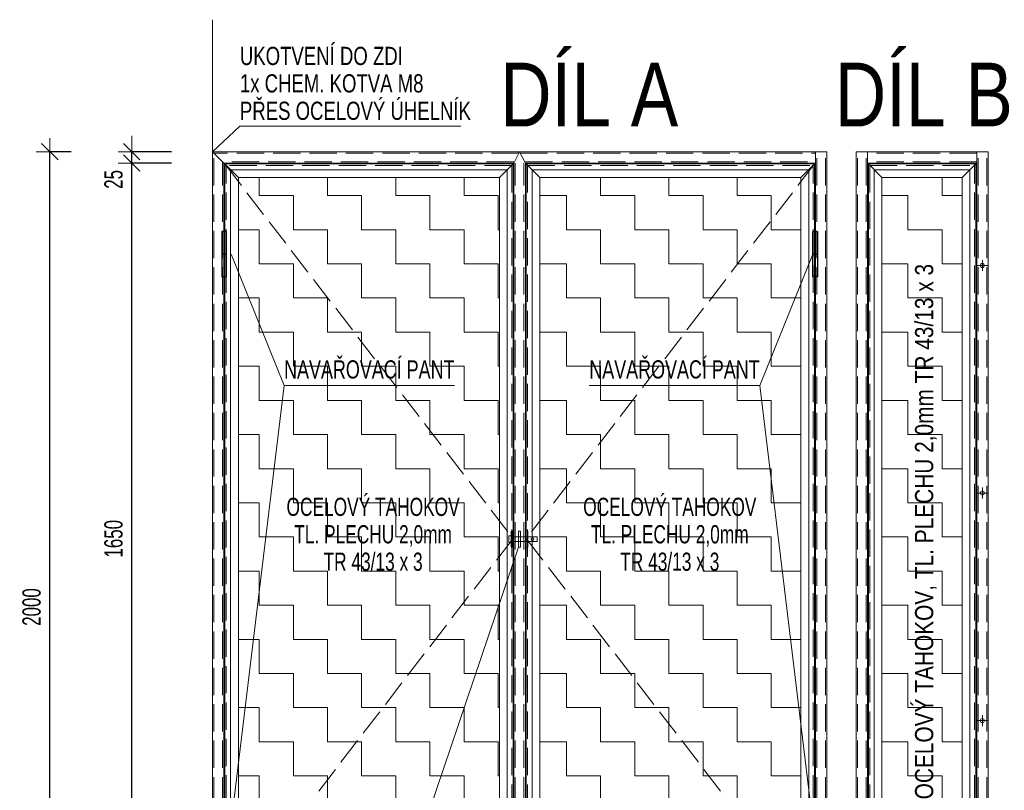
# Model space of a CAD drawing. Header units: millimetres. Extents: x -4951 to 2212, y -33301 to -28532.
# Tile 2 of 11: x -4951 to -2788, y -32282 to -30588. Entities that reach past the tile are written whole.
import ezdxf

# ---------------------------------------------------------------- set-up
doc = ezdxf.new("R2010")
doc.units = ezdxf.units.MM
doc.header["$PDMODE"] = 65
doc.linetypes.add('Carkovana 2x_1_1', pattern=[80, 60, -20])
doc.layers.add('XR$1$(Z11) - OCELOVÁ KLEC - POHLED_1', color=7, linetype='Continuous', lineweight=25)
doc.styles.add('ARIAL', font='ARIAL.TTF')
doc.styles.add('ARIALNARROW', font='ARIALN.TTF')
doc.dimstyles.new('DIMSTYLE_4', dxfattribs={"dimtxt": 40, "dimasz": 60, "dimexe": 0, "dimexo": 0, "dimgap": 20, "dimtad": 2, "dimdec": 0, "dimrnd": 1, "dimzin": 12, "dimdsep": 46, "dimtxsty": 'ARIALNARROW', "dimblk1": 'ALL_ML_STRICH', "dimblk2": 'ALL_ML_STRICH', "dimsah": 1, "dimcen": 0, "dimclrd": 6, "dimclre": 6, "dimclrt": 6, "dimadec": 0, "dimazin": 0, "dimtfac": 1, "dimtdec": 0, "dimtix": 1, "dimtmove": 2, "dimatfit": 3, "dimfxl": 0, "dimtzin": 0, "dimlwd": 0, "dimlwe": 13, "dimarcsym": 0})
doc.dimstyles.new('DIMSTYLE_5', dxfattribs={"dimtxt": 40, "dimasz": 60, "dimexe": 0, "dimexo": 0, "dimgap": 20, "dimtad": 2, "dimdec": 0, "dimrnd": 1, "dimzin": 12, "dimdsep": 46, "dimtxsty": 'ARIALNARROW', "dimblk1": 'ALL_ML_STRICH', "dimblk2": 'ALL_ML_STRICH', "dimsah": 1, "dimcen": 0, "dimclrd": 6, "dimclre": 6, "dimclrt": 6, "dimadec": 0, "dimazin": 0, "dimtfac": 1, "dimtdec": 0, "dimtix": 1, "dimtmove": 2, "dimatfit": 3, "dimfxl": 0, "dimtvp": 1.2, "dimtzin": 0, "dimlwd": 0, "dimlwe": 13, "dimarcsym": 0})
pattern_1 = [(0, (150, 150), (75, 75), [75, -75]), (90, (150, 150), (-75, 75), [75, -75])]

# ---------------------------------------------------------------- blocks, each defined once
blk = doc.blocks.new('KOMPLEXNÍ OBJEKT_2')
at = {"layer": 'XR$1$(Z11) - OCELOVÁ KLEC - POHLED_1', "color": 5, "linetype": 'Continuous', "lineweight": 13}
for p, q in [((-4502.8, -30903.5), (-4527.8, -30878.5)), ((-4527.8, -30878.5), (-3852.8, -30878.5)), ((-3865.3, -30903.5), (-3852.8, -30878.5)), ((-3852.8, -30878.5), (-3865.3, -30903.5)), ((-3865.3, -30903.5), (-4502.8, -30903.5))]:
    blk.add_line(p, q, dxfattribs=at)
at = {"layer": 'XR$1$(Z11) - OCELOVÁ KLEC - POHLED_1', "color": 5, "linetype": 'Carkovana 2x_1_1', "lineweight": 13}
for p, q in [((-3854.3, -30881.5), (-4524.8, -30881.5)), ((-3865.3, -30900.5), (-4502.8, -30900.5))]:
    blk.add_line(p, q, dxfattribs=at)
blk = doc.blocks.new('KOMPLEXNÍ OBJEKT_3')
at = {"layer": 'XR$1$(Z11) - OCELOVÁ KLEC - POHLED_1', "color": 5, "linetype": 'Continuous', "lineweight": 13}
for p, q in [((-3840.3, -30903.5), (-3852.8, -30878.5)), ((-3852.8, -30878.5), (-3840.3, -30903.5)), ((-3202.8, -30878.5), (-3852.8, -30878.5)), ((-3202.8, -30903.5), (-3202.8, -30878.5)), ((-3840.3, -30903.5), (-3202.8, -30903.5))]:
    blk.add_line(p, q, dxfattribs=at)
at = {"layer": 'XR$1$(Z11) - OCELOVÁ KLEC - POHLED_1', "color": 5, "linetype": 'Carkovana 2x_1_1', "lineweight": 13}
for p, q in [((-3851.3, -30881.5), (-3202.8, -30881.5)), ((-3840.3, -30900.5), (-3202.8, -30900.5))]:
    blk.add_line(p, q, dxfattribs=at)
blk = doc.blocks.new('KOMPLEXNÍ OBJEKT_4')
at = {"layer": 'XR$1$(Z11) - OCELOVÁ KLEC - POHLED_1', "color": 4, "linetype": 'Continuous', "lineweight": 13}
for p, q in [((-4470.8, -30935.5), (-4500.8, -30905.5)), ((-4500.8, -30905.5), (-3867.3, -30905.5)), ((-3897.3, -30935.5), (-3867.3, -30905.5)), ((-3867.3, -30905.5), (-3897.3, -30935.5)), ((-3897.3, -30935.5), (-4470.8, -30935.5))]:
    blk.add_line(p, q, dxfattribs=at)
at = {"layer": 'XR$1$(Z11) - OCELOVÁ KLEC - POHLED_1', "color": 4, "linetype": 'Carkovana 2x_1_1', "lineweight": 13}
blk.add_line((-3870.3, -30908.5), (-4497.8, -30908.5), dxfattribs=at)
blk = doc.blocks.new('KOMPLEXNÍ OBJEKT_5')
at = {"layer": 'XR$1$(Z11) - OCELOVÁ KLEC - POHLED_1', "color": 4, "linetype": 'Continuous', "lineweight": 13}
for p, q in [((-4470.8, -30935.5), (-4500.8, -30905.5)), ((-4500.8, -30905.5), (-4500.8, -32551.5)), ((-4470.8, -32521.5), (-4470.8, -30935.5)), ((-4470.8, -32521.5), (-4500.8, -32551.5)), ((-4500.8, -32551.5), (-4470.8, -32521.5))]:
    blk.add_line(p, q, dxfattribs=at)
at = {"layer": 'XR$1$(Z11) - OCELOVÁ KLEC - POHLED_1', "color": 4, "linetype": 'Carkovana 2x_1_1', "lineweight": 13}
blk.add_line((-4497.8, -32548.5), (-4497.8, -30908.5), dxfattribs=at)
blk = doc.blocks.new('KOMPLEXNÍ OBJEKT_6')
at = {"layer": 'XR$1$(Z11) - OCELOVÁ KLEC - POHLED_1', "color": 4, "linetype": 'Continuous', "lineweight": 13}
for p, q in [((-3897.3, -30935.5), (-3867.3, -30905.5)), ((-3867.3, -30905.5), (-3897.3, -30935.5)), ((-3867.3, -32551.5), (-3867.3, -30905.5)), ((-3897.3, -30935.5), (-3897.3, -32521.5)), ((-3897.3, -32521.5), (-3867.3, -32551.5))]:
    blk.add_line(p, q, dxfattribs=at)
at = {"layer": 'XR$1$(Z11) - OCELOVÁ KLEC - POHLED_1', "color": 4, "linetype": 'Carkovana 2x_1_1', "lineweight": 13}
blk.add_line((-3870.3, -30908.5), (-3870.3, -32548.5), dxfattribs=at)
blk = doc.blocks.new('KOMPLEXNÍ OBJEKT_8')
at = {"layer": 'XR$1$(Z11) - OCELOVÁ KLEC - POHLED_1', "color": 3, "linetype": 'Continuous', "lineweight": 25}
for p, q in [((-4496.8, -31053.5), (-4506.8, -31053.5)), ((-4506.8, -31053.5), (-4506.8, -31153.5)), ((-4496.8, -31153.5), (-4496.8, -31053.5)), ((-4496.8, -31103.5), (-4506.8, -31103.5)), ((-4506.8, -31153.5), (-4496.8, -31153.5))]:
    blk.add_line(p, q, dxfattribs=at)
blk = doc.blocks.new('KOMPLEXNÍ OBJEKT_10')
at = {"layer": 'XR$1$(Z11) - OCELOVÁ KLEC - POHLED_1', "color": 4, "linetype": 'Continuous', "lineweight": 13}
for p, q in [((-3808.3, -30935.5), (-3838.3, -30905.5)), ((-3838.3, -30905.5), (-3808.3, -30935.5)), ((-3204.8, -30905.5), (-3838.3, -30905.5)), ((-3234.8, -30935.5), (-3204.8, -30905.5)), ((-3808.3, -30935.5), (-3234.8, -30935.5))]:
    blk.add_line(p, q, dxfattribs=at)
at = {"layer": 'XR$1$(Z11) - OCELOVÁ KLEC - POHLED_1', "color": 4, "linetype": 'Carkovana 2x_1_1', "lineweight": 13}
blk.add_line((-3835.3, -30908.5), (-3207.8, -30908.5), dxfattribs=at)
blk = doc.blocks.new('KOMPLEXNÍ OBJEKT_11')
at = {"layer": 'XR$1$(Z11) - OCELOVÁ KLEC - POHLED_1', "color": 4, "linetype": 'Continuous', "lineweight": 13}
for p, q in [((-3234.8, -30935.5), (-3204.8, -30905.5)), ((-3204.8, -30905.5), (-3204.8, -32551.5)), ((-3234.8, -32521.5), (-3234.8, -30935.5)), ((-3234.8, -32521.5), (-3204.8, -32551.5)), ((-3204.8, -32551.5), (-3234.8, -32521.5))]:
    blk.add_line(p, q, dxfattribs=at)
at = {"layer": 'XR$1$(Z11) - OCELOVÁ KLEC - POHLED_1', "color": 4, "linetype": 'Carkovana 2x_1_1', "lineweight": 13}
blk.add_line((-3207.8, -32548.5), (-3207.8, -30908.5), dxfattribs=at)
blk = doc.blocks.new('KOMPLEXNÍ OBJEKT_12')
at = {"layer": 'XR$1$(Z11) - OCELOVÁ KLEC - POHLED_1', "color": 4, "linetype": 'Continuous', "lineweight": 13}
for p, q in [((-3808.3, -30935.5), (-3838.3, -30905.5)), ((-3838.3, -30905.5), (-3808.3, -30935.5)), ((-3838.3, -32551.5), (-3838.3, -30905.5)), ((-3808.3, -30935.5), (-3808.3, -32521.5)), ((-3808.3, -32521.5), (-3838.3, -32551.5))]:
    blk.add_line(p, q, dxfattribs=at)
at = {"layer": 'XR$1$(Z11) - OCELOVÁ KLEC - POHLED_1', "color": 4, "linetype": 'Carkovana 2x_1_1', "lineweight": 13}
blk.add_line((-3835.3, -30908.5), (-3835.3, -32548.5), dxfattribs=at)
blk = doc.blocks.new('KOMPLEXNÍ OBJEKT_14')
at = {"layer": 'XR$1$(Z11) - OCELOVÁ KLEC - POHLED_1', "color": 3, "linetype": 'Continuous', "lineweight": 25}
for p, q in [((-3208.8, -31153.5), (-3208.8, -31053.5)), ((-3208.8, -31053.5), (-3198.8, -31053.5)), ((-3198.8, -31053.5), (-3198.8, -31153.5)), ((-3208.8, -31103.5), (-3198.8, -31103.5)), ((-3198.8, -31153.5), (-3208.8, -31153.5))]:
    blk.add_line(p, q, dxfattribs=at)
blk = doc.blocks.new('KOMPLEXNÍ OBJEKT_16')
at = {"layer": 'XR$1$(Z11) - OCELOVÁ KLEC - POHLED_1', "color": 4, "linetype": 'Continuous', "lineweight": 13}
for p, q in [((-3056.8, -30935.5), (-3086.8, -30905.5)), ((-3086.8, -30905.5), (-3056.8, -30935.5)), ((-3086.8, -32551.5), (-3086.8, -30905.5)), ((-3056.8, -30935.5), (-3056.8, -32521.5)), ((-3056.8, -32521.5), (-3086.8, -32551.5))]:
    blk.add_line(p, q, dxfattribs=at)
at = {"layer": 'XR$1$(Z11) - OCELOVÁ KLEC - POHLED_1', "color": 4, "linetype": 'Carkovana 2x_1_1', "lineweight": 13}
blk.add_line((-3083.8, -30908.5), (-3083.8, -32548.5), dxfattribs=at)
blk = doc.blocks.new('KOMPLEXNÍ OBJEKT_33')
at = {"layer": 'XR$1$(Z11) - OCELOVÁ KLEC - POHLED_1', "color": 5, "linetype": 'Continuous', "lineweight": 13}
for p, q in [((-3177.8, -30878.5), (-3202.8, -30878.5)), ((-3202.8, -30878.5), (-3202.8, -32872.5)), ((-3177.8, -32872.5), (-3177.8, -30878.5)), ((-3202.8, -32872.5), (-3177.8, -32872.5)), ((-3177.8, -32872.5), (-3202.8, -32872.5)), ((-3202.8, -32872.5), (-3177.8, -32872.5))]:
    blk.add_line(p, q, dxfattribs=at)
at = {"layer": 'XR$1$(Z11) - OCELOVÁ KLEC - POHLED_1', "color": 5, "linetype": 'Carkovana 2x_1_1', "lineweight": 13}
for p, q in [((-3199.8, -32872.5), (-3199.8, -30878.5)), ((-3180.8, -32872.5), (-3180.8, -30878.5))]:
    blk.add_line(p, q, dxfattribs=at)
at = {"layer": 'XR$1$(Z11) - OCELOVÁ KLEC - POHLED_1', "color": 5, "linetype": 'Continuous', "lineweight": 13}
for points in [[(-3202.8, -32872.5), (-3202.8, -32872.5)], [(-3177.8, -32872.5), (-3177.8, -32872.5)]]:
    blk.add_lwpolyline(points, close=True, dxfattribs=at)
blk = doc.blocks.new('KOMPLEXNÍ OBJEKT_35')
at = {"layer": 'XR$1$(Z11) - OCELOVÁ KLEC - POHLED_1', "color": 5, "linetype": 'Continuous', "lineweight": 13}
for p, q in [((-3113.8, -32872.5), (-3113.8, -30878.5)), ((-3113.8, -30878.5), (-3088.8, -30878.5)), ((-3088.8, -30878.5), (-3088.8, -32872.5)), ((-3088.8, -32872.5), (-3113.8, -32872.5)), ((-3113.8, -32872.5), (-3088.8, -32872.5)), ((-3088.8, -32872.5), (-3113.8, -32872.5))]:
    blk.add_line(p, q, dxfattribs=at)
at = {"layer": 'XR$1$(Z11) - OCELOVÁ KLEC - POHLED_1', "color": 5, "linetype": 'Carkovana 2x_1_1', "lineweight": 13}
for p, q in [((-3110.8, -32872.5), (-3110.8, -30878.5)), ((-3091.8, -32872.5), (-3091.8, -30878.5))]:
    blk.add_line(p, q, dxfattribs=at)
at = {"layer": 'XR$1$(Z11) - OCELOVÁ KLEC - POHLED_1', "color": 5, "linetype": 'Continuous', "lineweight": 13}
for points in [[(-3113.8, -32872.5), (-3113.8, -32872.5)], [(-3088.8, -32872.5), (-3088.8, -32872.5)]]:
    blk.add_lwpolyline(points, close=True, dxfattribs=at)
blk = doc.blocks.new('KOMPLEXNÍ OBJEKT_36')
at = {"layer": 'XR$1$(Z11) - OCELOVÁ KLEC - POHLED_1', "color": 5, "linetype": 'Continuous', "lineweight": 13}
for p, q in [((-4502.8, -30903.5), (-4527.8, -30878.5)), ((-4527.8, -30878.5), (-4527.8, -32872.5)), ((-4502.8, -32872.5), (-4502.8, -30903.5)), ((-4502.8, -32872.5), (-4527.8, -32872.5)), ((-4527.8, -32872.5), (-4502.8, -32872.5)), ((-4527.8, -32872.5), (-4502.8, -32872.5))]:
    blk.add_line(p, q, dxfattribs=at)
at = {"layer": 'XR$1$(Z11) - OCELOVÁ KLEC - POHLED_1', "color": 5, "linetype": 'Carkovana 2x_1_1', "lineweight": 13}
for p, q in [((-4524.8, -32872.5), (-4524.8, -30878.5)), ((-4505.8, -32872.5), (-4505.8, -30900.5))]:
    blk.add_line(p, q, dxfattribs=at)
at = {"layer": 'XR$1$(Z11) - OCELOVÁ KLEC - POHLED_1', "color": 5, "linetype": 'Continuous', "lineweight": 13}
for points in [[(-4527.8, -32872.5), (-4527.8, -32872.5)], [(-4502.8, -32872.5), (-4502.8, -32872.5)]]:
    blk.add_lwpolyline(points, close=True, dxfattribs=at)
blk = doc.blocks.new('KOMPLEXNÍ OBJEKT_37')
at = {"layer": 'XR$1$(Z11) - OCELOVÁ KLEC - POHLED_1', "color": 5, "linetype": 'Continuous', "lineweight": 13}
for p, q in [((-3852.8, -30878.5), (-3865.3, -30903.5)), ((-3840.3, -30903.5), (-3852.8, -30878.5)), ((-3865.3, -30903.5), (-3865.3, -32872.5)), ((-3840.3, -32872.5), (-3840.3, -30903.5)), ((-3865.3, -32872.5), (-3840.3, -32872.5)), ((-3840.3, -32872.5), (-3865.3, -32872.5)), ((-3865.3, -32872.5), (-3840.3, -32872.5))]:
    blk.add_line(p, q, dxfattribs=at)
at = {"layer": 'XR$1$(Z11) - OCELOVÁ KLEC - POHLED_1', "color": 5, "linetype": 'Carkovana 2x_1_1', "lineweight": 13}
for p, q in [((-3862.3, -32872.5), (-3862.3, -30903.5)), ((-3843.3, -32872.5), (-3843.3, -30903.5))]:
    blk.add_line(p, q, dxfattribs=at)
at = {"layer": 'XR$1$(Z11) - OCELOVÁ KLEC - POHLED_1', "color": 5, "linetype": 'Continuous', "lineweight": 13}
for points in [[(-3865.3, -32872.5), (-3865.3, -32872.5)], [(-3840.3, -32872.5), (-3840.3, -32872.5)]]:
    blk.add_lwpolyline(points, close=True, dxfattribs=at)
blk = doc.blocks.new('ALL_ML_STRICH')
at = {"color": 0, "linetype": 'ByBlock', "lineweight": -2}
for p, q in [((0, -0.5), (0, 0.5)), ((-1, 0), (0.5, 0)), ((-0.3, -0.3), (0.3, 0.3))]:
    blk.add_line(p, q, dxfattribs=at)
blk = doc.blocks.new('*D46')
at = {"layer": 'DEFPOINTS', "color": 6, "linetype": 'Continuous', "lineweight": 13}
for p in [(-4502.8, -30903.5), (-4704.9, -32553.5), (-4502.8, -32553.5)]:
    blk.add_point(p, dxfattribs=at)
at = {"layer": 'XR$1$(Z11) - OCELOVÁ KLEC - POHLED_1', "color": 6, "linetype": 'Continuous', "lineweight": -2}
for p, q in [((-4617.3, -30903.5), (-4704.9, -30903.5)), ((-4704.9, -32553.5), (-4704.9, -30903.5)), ((-4617.3, -32553.5), (-4704.9, -32553.5))]:
    blk.add_line(p, q, dxfattribs=at)
at = {"layer": 'XR$1$(Z11) - OCELOVÁ KLEC - POHLED_1', "color": 6, "linetype": 'Continuous', "lineweight": 13, "xscale": 60, "yscale": 60, "zscale": 60}
for p, rotation in [((-4704.9, -30903.5), 90), ((-4704.9, -32553.5), 270)]:
    blk.add_blockref('ALL_ML_STRICH', p, dxfattribs=dict(at, rotation=rotation))
at = {"layer": 'XR$1$(Z11) - OCELOVÁ KLEC - POHLED_1', "color": 6, "linetype": 'Continuous', "lineweight": 13, "insert": (-4744.9, -31728.9), "char_height": 40, "width": 129.829, "attachment_point": 5, "rotation": 90, "style": 'ARIALNARROW'}
blk.add_mtext('\\W0.81;\\A1;{1650}', dxfattribs=at)
blk = doc.blocks.new('*D47')
at = {"layer": 'DEFPOINTS', "color": 6, "linetype": 'Continuous', "lineweight": 13}
for p in [(-4527.8, -30878.5), (-4704.9, -30903.5), (-4502.8, -30903.5)]:
    blk.add_point(p, dxfattribs=at)
at = {"layer": 'XR$1$(Z11) - OCELOVÁ KLEC - POHLED_1', "color": 6, "linetype": 'Continuous', "lineweight": -2}
for p, q in [((-4617.3, -30878.5), (-4704.9, -30878.5)), ((-4704.9, -30903.5), (-4704.9, -30878.5)), ((-4617.3, -30903.5), (-4704.9, -30903.5))]:
    blk.add_line(p, q, dxfattribs=at)
at = {"layer": 'XR$1$(Z11) - OCELOVÁ KLEC - POHLED_1', "color": 6, "linetype": 'Continuous', "lineweight": 13, "xscale": 60, "yscale": 60, "zscale": 60}
for p, rotation in [((-4704.9, -30903.5), 270), ((-4704.9, -30878.5), 90)]:
    blk.add_blockref('ALL_ML_STRICH', p, dxfattribs=dict(at, rotation=rotation))
at = {"layer": 'XR$1$(Z11) - OCELOVÁ KLEC - POHLED_1', "color": 6, "linetype": 'Continuous', "lineweight": 13, "insert": (-4744.9, -30939.3), "char_height": 40, "width": 64.914, "attachment_point": 5, "rotation": 90, "style": 'ARIALNARROW'}
blk.add_mtext('\\W0.81;\\A1;{25}', dxfattribs=at)
blk = doc.blocks.new('*D48')
at = {"layer": 'DEFPOINTS', "color": 6, "linetype": 'Continuous', "lineweight": 13}
for p in [(-4527.8, -30878.5), (-4884.9, -32878.5), (-4502.8, -32878.5)]:
    blk.add_point(p, dxfattribs=at)
at = {"layer": 'XR$1$(Z11) - OCELOVÁ KLEC - POHLED_1', "color": 6, "linetype": 'Continuous', "lineweight": -2}
for p, q in [((-4838.3, -30878.5), (-4884.9, -30878.5)), ((-4884.9, -32878.5), (-4884.9, -30878.5)), ((-4838.3, -32878.5), (-4884.9, -32878.5))]:
    blk.add_line(p, q, dxfattribs=at)
at = {"layer": 'XR$1$(Z11) - OCELOVÁ KLEC - POHLED_1', "color": 6, "linetype": 'Continuous', "lineweight": 13, "xscale": 60, "yscale": 60, "zscale": 60}
for p, rotation in [((-4884.9, -30878.5), 90), ((-4884.9, -32878.5), 270)]:
    blk.add_blockref('ALL_ML_STRICH', p, dxfattribs=dict(at, rotation=rotation))
at = {"layer": 'XR$1$(Z11) - OCELOVÁ KLEC - POHLED_1', "color": 6, "linetype": 'Continuous', "lineweight": 13, "insert": (-4924.9, -31878.9), "char_height": 40, "width": 129.829, "attachment_point": 5, "rotation": 90, "style": 'ARIALNARROW'}
blk.add_mtext('\\W0.81;\\A1;{2000}', dxfattribs=at)
blk = doc.blocks.new('KOMPLEXNÍ OBJEKT_40')
at = {"layer": 'XR$1$(Z11) - OCELOVÁ KLEC - POHLED_1', "color": 5, "linetype": 'Continuous', "lineweight": 13}
for p, q in [((-3088.8, -30903.5), (-3088.8, -30878.5)), ((-3088.8, -30878.5), (-2848.8, -30878.5)), ((-2848.8, -30903.5), (-2848.8, -30878.5)), ((-2848.8, -30878.5), (-2848.8, -30903.5)), ((-2848.8, -30903.5), (-3088.8, -30903.5))]:
    blk.add_line(p, q, dxfattribs=at)
at = {"layer": 'XR$1$(Z11) - OCELOVÁ KLEC - POHLED_1', "color": 5, "linetype": 'Carkovana 2x_1_1', "lineweight": 13}
for p, q in [((-2848.8, -30881.5), (-3088.8, -30881.5)), ((-2848.8, -30900.5), (-3088.8, -30900.5))]:
    blk.add_line(p, q, dxfattribs=at)
blk = doc.blocks.new('KOMPLEXNÍ OBJEKT_42')
at = {"layer": 'XR$1$(Z11) - OCELOVÁ KLEC - POHLED_1', "color": 4, "linetype": 'Continuous', "lineweight": 13}
for p, q in [((-3056.8, -30935.5), (-3086.8, -30905.5)), ((-3086.8, -30905.5), (-3056.8, -30935.5)), ((-2850.8, -30905.5), (-3086.8, -30905.5)), ((-2880.8, -30935.5), (-2850.8, -30905.5)), ((-3056.8, -30935.5), (-2880.8, -30935.5))]:
    blk.add_line(p, q, dxfattribs=at)
at = {"layer": 'XR$1$(Z11) - OCELOVÁ KLEC - POHLED_1', "color": 4, "linetype": 'Carkovana 2x_1_1', "lineweight": 13}
blk.add_line((-3083.8, -30908.5), (-2853.8, -30908.5), dxfattribs=at)
blk = doc.blocks.new('KOMPLEXNÍ OBJEKT_43')
at = {"layer": 'XR$1$(Z11) - OCELOVÁ KLEC - POHLED_1', "color": 4, "linetype": 'Continuous', "lineweight": 13}
for p, q in [((-2880.8, -30935.5), (-2850.8, -30905.5)), ((-2850.8, -30905.5), (-2850.8, -32551.5)), ((-2880.8, -32521.5), (-2880.8, -30935.5)), ((-2880.8, -32521.5), (-2850.8, -32551.5)), ((-2850.8, -32551.5), (-2880.8, -32521.5))]:
    blk.add_line(p, q, dxfattribs=at)
at = {"layer": 'XR$1$(Z11) - OCELOVÁ KLEC - POHLED_1', "color": 4, "linetype": 'Carkovana 2x_1_1', "lineweight": 13}
blk.add_line((-2853.8, -32548.5), (-2853.8, -30908.5), dxfattribs=at)
blk = doc.blocks.new('KOMPLEXNÍ OBJEKT_45')
at = {"layer": 'XR$1$(Z11) - OCELOVÁ KLEC - POHLED_1', "color": 5, "linetype": 'Continuous', "lineweight": 13}
for p, q in [((-2823.8, -30878.5), (-2848.8, -30878.5)), ((-2848.8, -30878.5), (-2848.8, -32872.5)), ((-2823.8, -32872.5), (-2823.8, -30878.5)), ((-2848.8, -32872.5), (-2823.8, -32872.5)), ((-2823.8, -32872.5), (-2848.8, -32872.5)), ((-2848.8, -32872.5), (-2823.8, -32872.5))]:
    blk.add_line(p, q, dxfattribs=at)
at = {"layer": 'XR$1$(Z11) - OCELOVÁ KLEC - POHLED_1', "color": 5, "linetype": 'Carkovana 2x_1_1', "lineweight": 13}
for p, q in [((-2845.8, -32872.5), (-2845.8, -30878.5)), ((-2826.8, -32872.5), (-2826.8, -30878.5))]:
    blk.add_line(p, q, dxfattribs=at)
at = {"layer": 'XR$1$(Z11) - OCELOVÁ KLEC - POHLED_1', "color": 5, "linetype": 'Continuous', "lineweight": 13}
for points in [[(-2848.8, -32872.5), (-2848.8, -32872.5)], [(-2823.8, -32872.5), (-2823.8, -32872.5)]]:
    blk.add_lwpolyline(points, close=True, dxfattribs=at)
blk = doc.blocks.new('KOMPLEXNÍ OBJEKT_47')
at = {"layer": 'XR$1$(Z11) - OCELOVÁ KLEC - POHLED_1', "color": 7, "linetype": 'Continuous', "lineweight": 13}
for p, q in [((-3871.5, -31722.4), (-3876.5, -31722.4)), ((-3876.5, -31722.4), (-3876.5, -31737.4)), ((-3871.5, -31737.4), (-3871.5, -31722.4)), ((-3814.5, -31724.9), (-3871.5, -31724.9)), ((-3871.5, -31724.9), (-3871.5, -31734.9)), ((-3814.5, -31734.9), (-3814.5, -31724.9)), ((-3876.5, -31737.4), (-3871.5, -31737.4)), ((-3871.5, -31734.9), (-3814.5, -31734.9))]:
    blk.add_line(p, q, dxfattribs=at)

msp = doc.modelspace()

# ---------------------------------------------------------------- hatches: boundary and pattern name
at = {"layer": 'XR$1$(Z11) - OCELOVÁ KLEC - POHLED_1', "linetype": 'Continuous', "lineweight": 13}
h = msp.add_hatch(dxfattribs=at)
h.set_pattern_fill('VZOR', color=8, scale=75, style=0, pattern_type=2)
h.set_pattern_definition(pattern_1)
h.paths.add_polyline_path([(-4470.8, -30935.5), (-4470.8, -32521.5), (-3897.3, -32521.5), (-3897.3, -30935.5)], flags=0)
h = msp.add_hatch(dxfattribs=at)
h.set_pattern_fill('VZOR', color=8, scale=75, style=0, pattern_type=2)
h.set_pattern_definition(pattern_1)
h.paths.add_polyline_path([(-3808.3, -32521.5), (-3234.8, -32521.5), (-3234.8, -30935.5), (-3808.3, -30935.5)], flags=0)
h = msp.add_hatch(dxfattribs=at)
h.set_pattern_fill('VZOR', color=8, scale=75, style=0, pattern_type=2)
h.set_pattern_definition(pattern_1)
h.paths.add_polyline_path([(-3056.8, -32521.5), (-2880.8, -32521.5), (-2880.8, -30935.5), (-3056.8, -30935.5)], flags=0)

# ---------------------------------------------------------------- linework, layer by layer
at = {"layer": 'XR$1$(Z11) - OCELOVÁ KLEC - POHLED_1', "color": 7, "linetype": 'Continuous', "lineweight": 13}
for p, q in [((-4527.8, -32878.5), (-4527.8, -30588.5)), ((-3871.5, -31712.4), (-3867.5, -31712.4)), ((-3871.5, -31747.4), (-3871.5, -31712.4)), ((-3867.5, -31712.4), (-3867.5, -31747.4)), ((-3855, -31712.4), (-3851, -31712.4)), ((-3855, -31747.4), (-3855, -31712.4)), ((-3851, -31712.4), (-3851, -31747.4)), ((-3838.5, -31712.4), (-3834.5, -31712.4)), ((-3838.5, -31747.4), (-3838.5, -31712.4)), ((-3834.5, -31712.4), (-3834.5, -31747.4)), ((-3867.5, -31747.4), (-3871.5, -31747.4)), ((-3851, -31747.4), (-3855, -31747.4)), ((-3834.5, -31747.4), (-3838.5, -31747.4))]:
    msp.add_line(p, q, dxfattribs=at)
at = {"layer": 'XR$1$(Z11) - OCELOVÁ KLEC - POHLED_1', "color": 6, "linetype": 'Continuous', "lineweight": 13}
for p, q in [((-4467.4, -30822.7), (-4527.8, -30878.5)), ((-3982.1, -30822.7), (-4467.4, -30822.7)), ((-4486.8, -31103.5), (-4370.3, -31392)), ((-3208.8, -31103.5), (-3325.4, -31392)), ((-4370.3, -31392), (-4486.8, -32353.5)), ((-4370.3, -31392), (-3995.9, -31392)), ((-3325.4, -31392), (-3699.8, -31392)), ((-3325.4, -31392), (-3208.8, -32353.5)), ((-4344.5, -33193.2), (-3855, -31747.4))]:
    msp.add_line(p, q, dxfattribs=at)
at = {"layer": 'XR$1$(Z11) - OCELOVÁ KLEC - POHLED_1', "color": 5, "linetype": 'Continuous', "lineweight": 13}
for p, q in [((-4527.8, -30928.5), (-4527.8, -30878.5)), ((-3865.3, -30903.5), (-3852.8, -30878.5)), ((-3852.8, -30878.5), (-3840.3, -30903.5)), ((-4487.8, -32538.5), (-4487.8, -30918.5)), ((-4487.8, -30918.5), (-3880.3, -30918.5)), ((-3880.3, -32538.5), (-3880.3, -30918.5)), ((-3825.3, -32538.5), (-3825.3, -30918.5)), ((-3825.3, -30918.5), (-3217.8, -30918.5)), ((-3217.8, -30918.5), (-3217.8, -32538.5)), ((-3073.8, -30918.5), (-3073.8, -32538.5)), ((-3073.8, -30918.5), (-2863.8, -30918.5)), ((-2863.8, -30918.5), (-2863.8, -32538.5)), ((-2836.3, -31140.5), (-2836.3, -31116.5)), ((-2848.3, -31128.5), (-2824.3, -31128.5)), ((-2836.3, -31640.5), (-2836.3, -31616.5)), ((-2848.3, -31628.5), (-2824.3, -31628.5)), ((-2836.3, -32140.5), (-2836.3, -32116.5)), ((-2848.3, -32128.5), (-2824.3, -32128.5))]:
    msp.add_line(p, q, dxfattribs=at)
at = {"layer": 'XR$1$(Z11) - OCELOVÁ KLEC - POHLED_1', "color": 7, "linetype": 'Carkovana 2x_1_1', "lineweight": 13}
for p, q in [((-4500.8, -30905.5), (-3867.3, -31728.5)), ((-3204.8, -30905.5), (-3838.3, -31728.5)), ((-3867.3, -31728.5), (-4500.8, -32551.5)), ((-3838.3, -31728.5), (-3204.8, -32551.5))]:
    msp.add_line(p, q, dxfattribs=at)
at = {"layer": 'XR$1$(Z11) - OCELOVÁ KLEC - POHLED_1', "color": 5, "linetype": 'Continuous', "lineweight": 13}
for centre in [(-2836.3, -31128.5), (-2836.3, -31628.5), (-2836.3, -32128.5)]:
    msp.add_circle(centre, 4.5, dxfattribs=at)
at = {"layer": 'XR$1$(Z11) - OCELOVÁ KLEC - POHLED_1', "color": 7, "linetype": 'Continuous', "lineweight": 13}
msp.add_circle((-3824.5, -31729.9), 3, dxfattribs=at)

# ---------------------------------------------------------------- block references
at = {"layer": 'XR$1$(Z11) - OCELOVÁ KLEC - POHLED_1', "color": 5, "linetype": 'Continuous', "lineweight": 13}
for name in ['KOMPLEXNÍ OBJEKT_2', 'KOMPLEXNÍ OBJEKT_36', 'KOMPLEXNÍ OBJEKT_37', 'KOMPLEXNÍ OBJEKT_3', 'KOMPLEXNÍ OBJEKT_33', 'KOMPLEXNÍ OBJEKT_35', 'KOMPLEXNÍ OBJEKT_40', 'KOMPLEXNÍ OBJEKT_45']:
    msp.add_blockref(name, (0, 0), dxfattribs=at)
at = {"layer": 'XR$1$(Z11) - OCELOVÁ KLEC - POHLED_1', "color": 4, "linetype": 'Continuous', "lineweight": 13}
for name in ['KOMPLEXNÍ OBJEKT_4', 'KOMPLEXNÍ OBJEKT_5', 'KOMPLEXNÍ OBJEKT_6', 'KOMPLEXNÍ OBJEKT_10', 'KOMPLEXNÍ OBJEKT_12', 'KOMPLEXNÍ OBJEKT_11', 'KOMPLEXNÍ OBJEKT_16', 'KOMPLEXNÍ OBJEKT_42', 'KOMPLEXNÍ OBJEKT_43']:
    msp.add_blockref(name, (0, 0), dxfattribs=at)
at = {"layer": 'XR$1$(Z11) - OCELOVÁ KLEC - POHLED_1', "color": 3, "linetype": 'Continuous', "lineweight": 25}
for name in ['KOMPLEXNÍ OBJEKT_8', 'KOMPLEXNÍ OBJEKT_14']:
    msp.add_blockref(name, (0, 0), dxfattribs=at)
at = {"layer": 'XR$1$(Z11) - OCELOVÁ KLEC - POHLED_1', "color": 7, "linetype": 'Continuous', "lineweight": 13}
msp.add_blockref('KOMPLEXNÍ OBJEKT_47', (0, 0), dxfattribs=at)

# ---------------------------------------------------------------- texts
at = {"layer": 'XR$1$(Z11) - OCELOVÁ KLEC - POHLED_1', "color": 6, "linetype": 'Continuous', "lineweight": 13, "char_height": 40, "line_spacing_factor": 0.903614, "style": 'ARIALNARROW'}
for s, insert, width, attachment_point in [('\\W0.89;UKOTVENÍ DO ZDI\\P1x CHEM. KOTVA M8\\PPŘES OCELOVÝ ÚHELNÍK', (-4467.4, -30648.1), 503.081, 1), ('\\W0.83;OCELOVÝ TAHOKOV\\PTL. PLECHU 2,0mm\\PTR 43/13 x 3', (-4174.8, -31638.8), 401.618, 2), ('\\W0.83;OCELOVÝ TAHOKOV\\PTL. PLECHU 2,0mm\\PTR 43/13 x 3', (-3523, -31638.8), 401.618, 2)]:
    msp.add_mtext(s, dxfattribs=dict(at, insert=insert, width=width, attachment_point=attachment_point))
at = {"layer": 'XR$1$(Z11) - OCELOVÁ KLEC - POHLED_1', "color": 7, "linetype": 'Continuous', "lineweight": 70, "char_height": 140, "width": 447.904, "attachment_point": 5, "style": 'ARIAL'}
for s, insert in [('\\W0.80;DÍL A', (-3700, -30752.9)), ('\\W0.80;DÍL B', (-2964.9, -30752.9))]:
    msp.add_mtext(s, dxfattribs=dict(at, insert=insert))
at = {"layer": 'XR$1$(Z11) - OCELOVÁ KLEC - POHLED_1', "color": 6, "linetype": 'Continuous', "lineweight": 18, "insert": (-2960.5, -31713.3), "char_height": 40, "width": 1201.904, "attachment_point": 5, "rotation": 90, "style": 'ARIALNARROW'}
msp.add_mtext('\\W1.00;OCELOVÝ TAHOKOV, TL. PLECHU 2,0mm TR 43/13 x 3', dxfattribs=at)
at = {"layer": 'XR$1$(Z11) - OCELOVÁ KLEC - POHLED_1', "color": 6, "linetype": 'Continuous', "lineweight": 18, "char_height": 40, "width": 391.584, "attachment_point": 7, "style": 'ARIALNARROW'}
for insert in [(-4370.3, -31377.4), (-3699.8, -31377.4)]:
    msp.add_mtext('\\W0.86;NAVAŘOVACÍ PANT', dxfattribs=dict(at, insert=insert))

# ---------------------------------------------------------------- dimensions: what is measured, and where the dimension line sits
at = {"layer": 'XR$1$(Z11) - OCELOVÁ KLEC - POHLED_1', "color": 6, "linetype": 'Continuous', "lineweight": 13}
for base, p1, p2, dimstyle, picture, middle in [((-4704.9, -30878.5), (-4617.3, -30903.5), (-4617.3, -30878.5), 'DIMSTYLE_5', '*D47', (-4744.9, -30939.3)), ((-4884.9, -30878.5), (-4838.3, -32878.5), (-4838.3, -30878.5), 'DIMSTYLE_4', '*D48', (-4924.9, -31878.9)), ((-4704.9, -30903.5), (-4617.3, -32553.5), (-4617.3, -30903.5), 'DIMSTYLE_4', '*D46', (-4744.9, -31728.9))]:
    dim = msp.add_linear_dim(base=base, p1=p1, p2=p2, angle=90, dimstyle=dimstyle, override={"dimpost": '<>', "dimclrd": 6, "dimclre": 6, "dimclrt": 6, "dimlwd": 0, "dimlwe": 13}, dxfattribs=at)
    dim.commit()
    dim.dimension.update_dxf_attribs({"geometry": picture, "text_midpoint": middle, "dimtype": 160})

doc.saveas('drawing.dxf')
